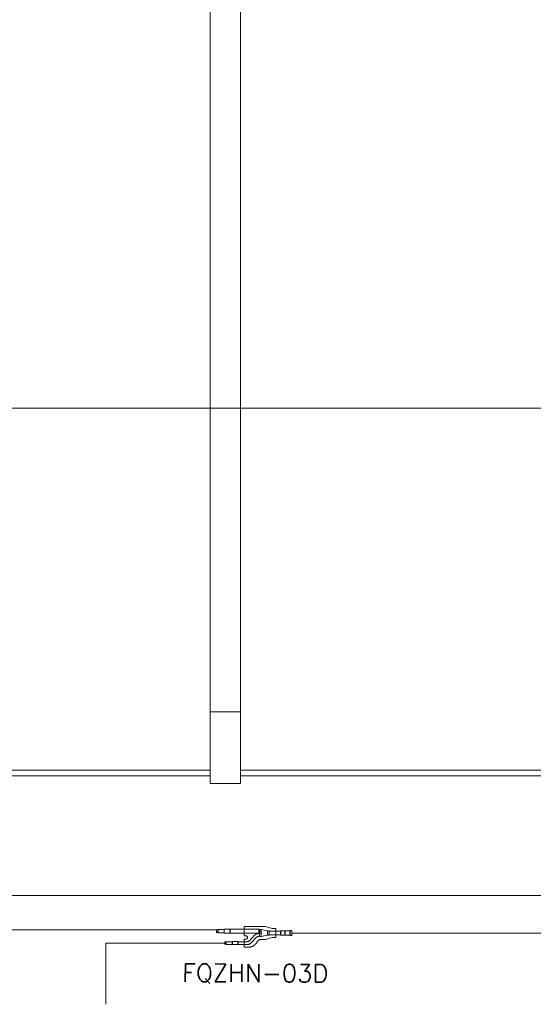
# Model space of a CAD drawing. Header units: metres. Extents: x 1.7 to 42.3, y -72.9 to -47.6.
# Tile 187 of 216: x 28.5 to 30.7, y -68.9 to -64.8. Entities that reach past the tile are written whole.
import ezdxf

# ---------------------------------------------------------------- set-up
doc = ezdxf.new("R2010")
doc.units = ezdxf.units.M
doc.linetypes.add('IMPORT-DASHDOT', pattern=[25.4, 12.7, -6.35, 0, -6.35])
for name, color, linetype, lineweight, true_color in [('2PAV - FRIG_dwg', 7, 'Continuous', 18, 0x767676), ('HVAC-RFNT', 30, 'Continuous', 18, 0xff7f00), ('TUB_FRIGO', 30, 'Continuous', 18, 0xff7f00)]:
    doc.layers.add(name, color=color, linetype=linetype, lineweight=lineweight, true_color=true_color)
for name, color, linetype, lineweight in [('A-GENM', 7, 'Continuous', 18), ('A-WALL', 7, 'Continuous', 18), ('G-ANNO-SYMB', 7, 'Continuous', 9)]:
    doc.layers.add(name, color=color, linetype=linetype, lineweight=lineweight)
doc.styles.add('RomanS', font='romans__.ttf', dxfattribs={"height": 0.075})

# ---------------------------------------------------------------- blocks, each defined once
blk = doc.blocks.new('Paredes 15 - Paredes 6-6874455-2PAV - FRIGORÍFICA')
at = {"layer": 'A-WALL', "color": 253, "true_color": 0xaaaaaa}
for p, q in [((29.3228, -67.9396), (26.3937, -67.9396)), ((32.6473, -67.9396), (29.4492, -67.9396)), ((12.8908, -68.442), (31.9487, -68.442))]:
    blk.add_line(p, q, dxfattribs=at)
blk = doc.blocks.new('Modelos genéricos 24 - Modelos genéricos 2-6876269-2PAV - FRIGORÍFICA')
at = {"layer": 'A-GENM', "color": 253, "true_color": 0xaaaaaa}
for p, q in [((29.3228, -67.6707), (29.3228, -61.4605)), ((29.4492, -61.4605), (29.4492, -67.6707)), ((29.3228, -67.972), (29.3228, -67.6707)), ((29.4492, -67.6707), (29.3228, -67.6707)), ((29.4492, -67.6707), (29.4492, -67.972)), ((29.4492, -67.972), (29.3228, -67.972))]:
    blk.add_line(p, q, dxfattribs=at)
blk = doc.blocks.new('Paredes 14 - Paredes 21-7832839-2PAV - FRIGORÍFICA')
at = {"layer": 'A-WALL', "color": 253, "true_color": 0xaaaaaa}
for p, q in [((29.3228, -67.9156), (26.3937, -67.9156)), ((32.6473, -67.9156), (29.4492, -67.9156)), ((26.3937, -67.9396), (29.3228, -67.9396)), ((29.4492, -67.9396), (32.6473, -67.9396))]:
    blk.add_line(p, q, dxfattribs=at)
blk = doc.blocks.new('4 GRE - ESCOLA DE CINEMA E AUDIOVISUAL CINE REX R07_rvt-1-2PAV - FRIGORÍFICA')
at = {"layer": 'A-GENM', "color": 253, "lineweight": 18, "true_color": 0xaaaaaa}
blk.add_blockref('Modelos genéricos 24 - Modelos genéricos 2-6876269-2PAV - FRIGORÍFICA', (0, 0), dxfattribs=at)
at = {"layer": 'A-WALL', "color": 253, "lineweight": 18, "true_color": 0xaaaaaa}
for name in ['Paredes 15 - Paredes 6-6874455-2PAV - FRIGORÍFICA', 'Paredes 14 - Paredes 21-7832839-2PAV - FRIGORÍFICA']:
    blk.add_blockref(name, (0, 0), dxfattribs=at)
blk = doc.blocks.new('2PAV - FRIG_dwg_A$C6C196F98-1155283-2PAV - FRIGORÍFICA')
at = {"layer": 'HVAC-RFNT'}
for p, q in [((-0.4352, 0.0756), (-0.4352, 0.0585)), ((-0.3936, 0.0566), (-0.3936, 0.0775)), ((-0.358, 0.0566), (-0.358, 0.0775)), ((-0.4485, 0.0013), (-0.4485, -0.0259)), ((-0.4125, -0.0259), (-0.4125, 0.0013)), ((-0.2136, 0.0218), (-0.2186, 0.0218)), ((-0.2178, -0.0252), (-0.2178, 0.0002)), ((-0.2038, 0.0028), (-0.2038, 0.0218)), ((-0.161, 0.0127), (-0.161, -0.0127)), ((-0.0735, -0.0134), (-0.0735, 0.0138)), ((-0.0436, -0.0146), (-0.0436, 0.0146)), ((-0.0106, -0.0157), (-0.0106, 0.0157)), ((-0.4902, -0.0017), (-0.4902, -0.0229)), ((-0.2155, -0.0218), (-0.2155, -0.0028)), ((-0.2136, -0.0017), (-0.2038, -0.0017)), ((-0.0754, -0.0127), (-0.1492, -0.0127))]:
    blk.add_line(p, q, dxfattribs=at)
at = {"layer": 'HVAC-RFNT', "color": 251, "true_color": 0x656565}
blk.add_line((-0.3167, -0.0434), (-0.1811, -0.0434), dxfattribs=at)
at = {"layer": 'HVAC-RFNT', "linetype": 'IMPORT-DASHDOT'}
blk.add_line((-0.2136, -0.0123), (-0.2038, -0.0123), dxfattribs=at)
at = {"layer": 'HVAC-RFNT', "flags": 128}
for points in [[(-0.4375, 0.0597), (-0.4455, 0.0597), (-0.4455, 0.0748), (-0.4375, 0.0748)], [(-0.3959, 0.0756), (-0.4364, 0.0756), (-0.4375, 0.0748), (-0.4375, 0.0597), (-0.4364, 0.0585), (-0.3959, 0.0585), (-0.3959, 0.0756), (-0.3947, 0.0775), (-0.3568, 0.0775), (-0.3561, 0.0767)], [(-0.3561, 0.0578), (-0.3561, 0.0767), (-0.2962, 0.0767), (-0.2943, 0.0767), (-0.2921, 0.0763), (-0.2902, 0.0763), (-0.2883, 0.076), (-0.2864, 0.0752), (-0.2845, 0.0748), (-0.2826, 0.0741), (-0.2807, 0.0733), (-0.2788, 0.0725), (-0.2769, 0.0718), (-0.2754, 0.0706), (-0.2735, 0.0695), (-0.272, 0.0684), (-0.2705, 0.0669), (-0.269, 0.0657), (-0.2674, 0.0642), (-0.2337, 0.0286), (-0.2322, 0.0271), (-0.2303, 0.0256), (-0.2288, 0.0244), (-0.2269, 0.0237), (-0.225, 0.0229), (-0.2227, 0.0225), (-0.2208, 0.0222), (-0.2186, 0.0218)], [(-0.2136, -0.0028), (-0.2155, -0.0028), (-0.2167, 0.0002), (-0.4106, 0.0002), (-0.4118, 0.0013), (-0.4493, 0.0013), (-0.4504, -0.0017)], [(-0.2136, -0.0218), (-0.2155, -0.0218), (-0.2167, -0.0252), (-0.4106, -0.0252), (-0.4106, 0.0002)], [(-0.2136, 0.0028), (-0.2186, 0.0028), (-0.2208, 0.0028), (-0.2227, 0.0032), (-0.2246, 0.0036), (-0.2269, 0.004), (-0.2288, 0.0044), (-0.2307, 0.0047), (-0.2326, 0.0055), (-0.2345, 0.0063), (-0.236, 0.007), (-0.2379, 0.0081), (-0.2398, 0.0089), (-0.2413, 0.01), (-0.2428, 0.0112), (-0.2447, 0.0127), (-0.2458, 0.0138), (-0.2474, 0.0153), (-0.2815, 0.0513), (-0.283, 0.0525), (-0.2845, 0.054), (-0.2864, 0.0551), (-0.2883, 0.0559), (-0.2902, 0.0566), (-0.2921, 0.0574), (-0.2943, 0.0574), (-0.2962, 0.0578), (-0.3561, 0.0578), (-0.3568, 0.0566), (-0.3947, 0.0566), (-0.3959, 0.0585)], [(-0.2038, 0.0021), (-0.2023, 0.0013), (-0.2019, 0.0002), (-0.2023, -0.0013), (-0.2038, -0.0017), (-0.2038, -0.0229), (-0.161, -0.0138), (-0.161, 0.0138), (-0.2038, 0.0229), (-0.2136, 0.0229), (-0.2136, -0.0229), (-0.2038, -0.0229)], [(-0.2136, 0.0021), (-0.2038, 0.0021), (-0.2038, 0.0229)], [(-0.161, -0.0138), (-0.1492, -0.0138), (-0.1492, 0.0138), (-0.161, 0.0138)], [(-0.1492, 0.0127), (-0.0754, 0.0127), (-0.0746, 0.0138), (-0.0455, 0.0138)], [(-0.0455, -0.0134), (-0.0455, 0.0138), (-0.0447, 0.0146), (-0.0129, 0.0146), (-0.0129, -0.0146), (-0.0447, -0.0146), (-0.0455, -0.0134), (-0.0746, -0.0134), (-0.0754, -0.0127), (-0.0754, 0.0127)], [(-0.0129, 0.0146), (-0.0117, 0.0157), (0, 0.0157), (0, -0.0157), (-0.0117, -0.0157), (-0.0129, -0.0146)], [(-0.4921, -0.0214), (-0.4921, -0.0036), (-0.5, -0.0036), (-0.5, -0.0214), (-0.4921, -0.0214), (-0.4913, -0.0229), (-0.4504, -0.0229), (-0.4493, -0.0259), (-0.4118, -0.0259), (-0.4106, -0.0252)], [(-0.4504, -0.0229), (-0.4504, -0.0017), (-0.4913, -0.0017), (-0.4921, -0.0036)]]:
    blk.add_lwpolyline(points, dxfattribs=at)
at = {"layer": 'HVAC-RFNT', "color": 251, "linetype": 'IMPORT-DASHDOT', "true_color": 0x656565, "flags": 128}
for points in [[(-0.1811, -0.0434), (-0.1792, -0.043), (-0.1773, -0.043), (-0.1758, -0.0426), (-0.1739, -0.0422), (-0.1296, -0.0309), (-0.1277, -0.0305), (-0.1258, -0.0301), (-0.1239, -0.0297), (-0.122, -0.0297), (-0.1057, -0.0297), (-0.1057, 0.0297), (-0.122, 0.0297), (-0.1239, 0.0297), (-0.1258, 0.0301), (-0.1277, 0.0305), (-0.1296, 0.0309), (-0.1739, 0.0422), (-0.1758, 0.0426), (-0.1773, 0.043), (-0.1792, 0.0434), (-0.1811, 0.0434), (-0.2038, 0.0434), (-0.2053, 0.0434), (-0.2072, 0.0434), (-0.2087, 0.0438), (-0.2106, 0.0441), (-0.2121, 0.0445), (-0.2136, 0.0449), (-0.2155, 0.0456), (-0.2171, 0.0464), (-0.2186, 0.0472), (-0.2201, 0.0483), (-0.2212, 0.0491), (-0.2227, 0.0502), (-0.2239, 0.0513), (-0.225, 0.0525), (-0.2265, 0.054), (-0.2273, 0.0551), (-0.2398, 0.0714), (-0.2409, 0.0729), (-0.2417, 0.0741), (-0.2428, 0.0752), (-0.244, 0.0763), (-0.2451, 0.0775), (-0.2462, 0.079), (-0.2477, 0.0797), (-0.2489, 0.0809), (-0.25, 0.082), (-0.2515, 0.0831), (-0.2527, 0.0839), (-0.2542, 0.0847), (-0.2553, 0.0858), (-0.2568, 0.0866), (-0.2583, 0.0873), (-0.2599, 0.0881), (-0.261, 0.0888), (-0.2625, 0.0896), (-0.264, 0.09), (-0.2655, 0.0907), (-0.2671, 0.0911), (-0.2686, 0.0915), (-0.2705, 0.0922), (-0.272, 0.0926), (-0.2735, 0.093), (-0.275, 0.093), (-0.2769, 0.0934), (-0.2784, 0.0938), (-0.2799, 0.0938), (-0.2818, 0.0938), (-0.2833, 0.0941), (-0.2849, 0.0941), (-0.3167, 0.0941), (-0.3167, 0.0403)], [(-0.3167, 0.0403), (-0.3046, 0.0403), (-0.3034, 0.0403), (-0.3027, 0.04), (-0.3004, 0.0396), (-0.2985, 0.0384), (-0.297, 0.0369), (-0.2955, 0.0354), (-0.2947, 0.0335), (-0.294, 0.0316), (-0.294, 0.0305), (-0.294, 0.0294), (-0.294, 0.0282), (-0.294, 0.0271), (-0.2947, 0.0252), (-0.2955, 0.0233), (-0.297, 0.0218), (-0.2985, 0.0203), (-0.3004, 0.0191), (-0.3027, 0.0188), (-0.3034, 0.0184), (-0.3046, 0.0184), (-0.3167, 0.0184), (-0.3167, -0.0434)]]:
    blk.add_lwpolyline(points, dxfattribs=at)
blk = doc.blocks.new('2PAV - FRIG_dwg-1115023-2PAV - FRIGORÍFICA')
at = {"layer": 'TUB_FRIGO'}
blk.add_line((7.794, -5.686), (-1.549, -5.686), dxfattribs=at)
at = {"layer": 'TUB_FRIGO', "flags": 128}
for points in [[(14.1991, -2.2687), (14.1991, -5.6995), (8.1096, -5.6995)], [(7.8284, -5.742), (7.3284, -5.742), (7.3284, -5.9987)]]:
    blk.add_lwpolyline(points, dxfattribs=at)
at = {"extrusion": (0, 0, -1), "xscale": 0.6310854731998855, "yscale": 0.6310854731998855, "zscale": -0.6310854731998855, "rotation": 180}
blk.add_blockref('2PAV - FRIG_dwg_A$C6C196F98-1155283-2PAV - FRIGORÍFICA', (-8.1096, -5.6995), dxfattribs=at)
at = {"layer": 'TUB_FRIGO', "color": 7, "insert": (7.957, -5.8302), "char_height": 0.075, "width": 0.834708, "attachment_point": 2, "rotation": 359.7708, "line_spacing_factor": 0.983083, "style": 'RomanS'}
blk.add_mtext('FQZHN-03D', dxfattribs=at)

msp = doc.modelspace()

# ---------------------------------------------------------------- linework, layer by layer
at = {"layer": 'G-ANNO-SYMB'}
msp.add_line((4.1178, -66.3976), (40.6306, -66.3976), dxfattribs=at)

# ---------------------------------------------------------------- block references
at = {"lineweight": 5}
msp.add_blockref('4 GRE - ESCOLA DE CINEMA E AUDIOVISUAL CINE REX R07_rvt-1-2PAV - FRIGORÍFICA', (0, 0), dxfattribs=at)
at = {"layer": '2PAV - FRIG_dwg', "color": 7}
msp.add_blockref('2PAV - FRIG_dwg-1115023-2PAV - FRIGORÍFICA', (21.555, -62.9), dxfattribs=at)

doc.saveas('drawing.dxf')
